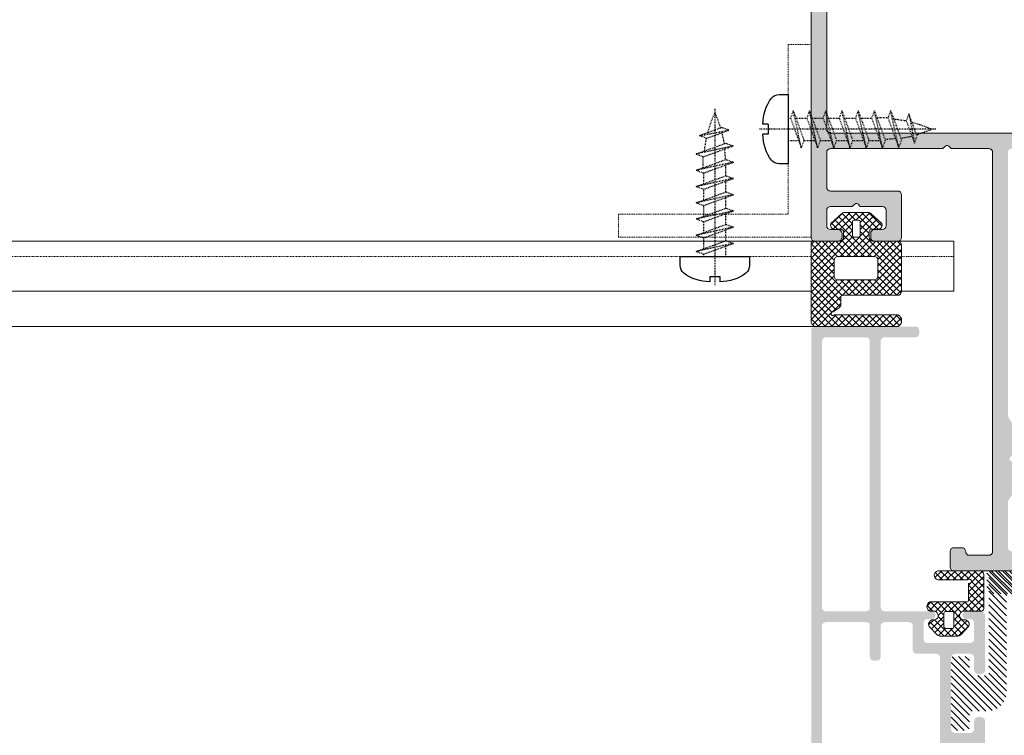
# Model space of a CAD drawing. Header units: millimetres. Extents: x -226731 to 126254, y -16359 to 60195.
# Tile 21 of 256: x -160491 to -160364, y 10538 to 10631. Entities that reach past the tile are written whole.
import ezdxf

# ---------------------------------------------------------------- set-up
doc = ezdxf.new("R2010")
doc.units = ezdxf.units.MM
doc.header["$LTSCALE"] = 0.1
doc.header["$MEASUREMENT"] = 0
doc.linetypes.add('CENTER', pattern=[2, 1.25, -0.25, 0.25, -0.25])
doc.linetypes.add('HIDDEN', pattern=[0.375, 0.25, -0.125])
for name, color, linetype, lineweight in [('01. Aluminium (Main Structure)', 6, 'Continuous', 5), ('0_CCE_ FF_SIDE WALL SPRINKLER', 6, 'Continuous', 0), ('3_Hatch', 8, 'Continuous', 0), ('SPRINKLER COVERAGE AREA', 1, 'Continuous', 9)]:
    doc.layers.add(name, color=color, linetype=linetype, lineweight=lineweight)
for name, color, linetype in [('CENTER LINE', 8, 'CENTER'), ('FIRE FIGHTING SERVICES', 5, 'Continuous'), ('HARDWARES', 7, 'Continuous')]:
    doc.layers.add(name, color=color, linetype=linetype)

# ---------------------------------------------------------------- blocks, each defined once
blk = doc.blocks.new('*U431')
at = {"layer": '3_Hatch'}
h = blk.add_hatch(color=8, dxfattribs=at)
h.dxf.hatch_style = 1
h.paths.add_polyline_path([(-4.22, 77.48), (-3.91, 77.79), (-3.91, 81.75), (-4.5, 82.78), (-4.5, 116.97), (-4.46, 117.16), (-4.35, 117.32), (-4.21, 117.43), (-4, 117.47), (4, 117.47), (4.19, 117.43), (4.35, 117.32), (4.46, 117.16), (4.52, 116.97), (4.52, 82.78), (3.89, 81.75), (3.89, 77.79), (4.21, 77.48), (4.3, 77.33), (4.3, 77.18), (4.21, 77.04), (3.89, 76.74), (3.89, 72.78), (4.52, 71.75), (4.52, 65.75), (4.46, 65.57), (4.35, 65.41), (4.19, 65.3), (4, 65.26), (-4, 65.26), (-4.21, 65.3), (-4.35, 65.41), (-4.46, 65.57), (-4.5, 65.75), (-4.5, 71.75), (-3.91, 72.78), (-3.91, 76.74), (-4.22, 77.04), (-4.28, 77.18), (-4.28, 77.33)], flags=16)
h.paths.add_polyline_path([(10.04, 65.44), (9.98, 65.26), (9.97, 65.08), (9.86, 64.91), (9.69, 64.8), (9.51, 64.77), (7, 64.77), (6.82, 64.8), (6.64, 64.91), (6.53, 65.08), (6.51, 65.26), (6.51, 116.97), (6.53, 117.16), (6.64, 117.32), (6.82, 117.43), (7, 117.47), (11.89, 117.47), (12.18, 117.78), (12.33, 117.87), (12.47, 117.87), (12.6, 117.78), (12.93, 117.47), (27.5, 117.47), (27.69, 117.43), (27.87, 117.32), (27.96, 117.16), (28, 116.97), (28, 112.48), (27.96, 112.27), (27.87, 112.11), (27.69, 112), (27.5, 111.96), (18.82, 111.96), (18.62, 111.93), (18.45, 111.82), (18.34, 111.65), (18.3, 111.45), (18.3, 105.98), (18.34, 105.78), (18.45, 105.6), (18.62, 105.51), (18.82, 105.47), (21.8, 105.47), (22, 105.51), (22.16, 105.6), (22.27, 105.78), (22.29, 105.98), (22.29, 106.46), (22.27, 106.66), (22.16, 106.81), (22, 106.92), (21.8, 106.97), (20.81, 106.97), (20.61, 107.01), (20.46, 107.12), (20.35, 107.26), (20.3, 107.47), (20.3, 109.46), (20.35, 109.66), (20.46, 109.81), (20.61, 109.92), (20.81, 109.97), (23.64, 109.97), (23.94, 110.28), (24.08, 110.35), (24.23, 110.35), (24.36, 110.28), (24.69, 109.97), (27.5, 109.97), (27.69, 109.92), (27.87, 109.81), (27.96, 109.66), (28, 109.46), (28, 107.47), (27.96, 107.26), (27.87, 107.12), (27.69, 107.01), (27.5, 106.97), (26.52, 106.97), (26.31, 106.92), (26.17, 106.81), (26.06, 106.66), (26, 106.46), (26, 105.98), (26.06, 105.78), (26.17, 105.6), (26.31, 105.51), (26.52, 105.47), (29.51, 105.47), (29.7, 105.51), (29.86, 105.6), (29.97, 105.78), (29.99, 105.98), (29.97, 200.47), (29.86, 200.65), (29.78, 200.7), (29.7, 200.76), (29.61, 200.77), (29.51, 200.78), (-29.51, 200.78), (-29.71, 200.76), (-29.86, 200.65), (-29.97, 200.47), (-30.01, 200.3), (-30.01, 105.98), (-29.97, 105.78), (-29.86, 105.6), (-29.71, 105.51), (-29.51, 105.47), (-26.5, 105.47), (-26.31, 105.51), (-26.15, 105.6), (-26.04, 105.78), (-26, 105.98), (-26, 106.46), (-26.04, 106.66), (-26.15, 106.81), (-26.31, 106.92), (-26.5, 106.97), (-27.52, 106.97), (-27.69, 107.01), (-27.87, 107.12), (-27.98, 107.26), (-28.01, 107.47), (-28.01, 109.46), (-27.98, 109.66), (-27.87, 109.81), (-27.69, 109.92), (-27.52, 109.97), (-24.69, 109.97), (-24.37, 110.28), (-24.25, 110.35), (-24.06, 110.35), (-23.94, 110.28), (-23.63, 109.97), (-20.81, 109.97), (-20.61, 109.92), (-20.44, 109.81), (-20.33, 109.66), (-20.3, 109.46), (-20.3, 107.47), (-20.33, 107.26), (-20.44, 107.12), (-20.61, 107.01), (-20.81, 106.97), (-21.82, 106.97), (-22.02, 106.92), (-22.16, 106.81), (-22.27, 106.66), (-22.31, 106.46), (-22.31, 105.98), (-22.27, 105.78), (-22.16, 105.6), (-22.02, 105.51), (-21.82, 105.47), (-18.8, 105.47), (-18.61, 105.51), (-18.45, 105.6), (-18.34, 105.78), (-18.3, 105.98), (-18.3, 111.45), (-18.34, 111.65), (-18.45, 111.82), (-18.61, 111.93), (-18.8, 111.96), (-27.52, 111.96), (-27.69, 112), (-27.87, 112.11), (-27.98, 112.27), (-28.01, 112.48), (-28.01, 116.97), (-27.98, 117.16), (-27.87, 117.32), (-27.69, 117.43), (-27.52, 117.47), (-12.93, 117.47), (-12.62, 117.78), (-12.49, 117.87), (-12.34, 117.87), (-12.18, 117.78), (-11.87, 117.47), (-7, 117.47), (-6.8, 117.43), (-6.66, 117.32), (-6.55, 117.16), (-6.51, 116.97), (-6.51, 65.26), (-6.55, 65.08), (-6.66, 64.91), (-6.8, 64.8), (-7, 64.77), (-9.51, 64.77), (-9.71, 64.8), (-9.86, 64.91), (-9.97, 65.08), (-10, 65.26), (-10.04, 65.44), (-10.15, 65.63), (-10.31, 65.74), (-10.5, 65.75), (-11.5, 65.75), (-11.7, 65.74), (-11.85, 65.63), (-11.96, 65.44), (-12.01, 65.26), (-12.01, 63.25), (-11.96, 63.07), (-11.85, 62.9), (-11.7, 62.79), (-11.5, 62.77), (-0.53, 62.77), (-0.2, 63.07), (-0.07, 63.14), (0.07, 63.14), (0.22, 63.07), (0.51, 62.77), (11.5, 62.77), (11.69, 62.79), (11.85, 62.9), (11.96, 63.07), (12.01, 63.25), (12.01, 65.26), (11.96, 65.44), (11.85, 65.63), (11.69, 65.74), (11.5, 65.75), (10.5, 65.75), (10.3, 65.74), (10.15, 65.63)])
h.paths.add_polyline_path([(28, 197.28), (27.96, 197.47), (27.87, 197.65), (27.69, 197.76), (27.5, 197.8), (-27.52, 197.8), (-27.69, 197.76), (-27.87, 197.65), (-27.98, 197.47), (-28.01, 197.28), (-28.01, 119.97), (-27.98, 119.77), (-27.87, 119.63), (-27.69, 119.52), (-27.52, 119.46), (27.5, 119.46), (27.69, 119.52), (27.87, 119.63), (27.96, 119.77), (28, 119.97)], flags=16)
h = blk.add_hatch(color=8, dxfattribs=at)
h.dxf.hatch_style = 1
h.paths.add_polyline_path([(28.61, 92.53), (28.61, 57.99), (28.57, 57.83), (28.46, 57.65), (28.28, 57.54), (28.1, 57.52), (22.9, 57.52), (22.7, 57.54), (22.54, 57.65), (22.44, 57.83), (22.41, 57.99), (22.41, 92.53), (22.44, 92.71), (22.54, 92.87), (22.7, 92.98), (22.9, 93.02), (28.1, 93.02), (28.28, 92.98), (28.46, 92.87), (28.57, 92.71)], flags=16)
h.paths.add_polyline_path([(22.41, 37.89), (22.35, 38.09), (22.24, 38.26), (22.1, 38.37), (21.9, 38.4), (21.49, 38.4), (21.31, 38.37), (21.15, 38.26), (21.04, 38.09), (21, 37.89), (21, 33.9), (20.95, 33.7), (20.84, 33.54), (20.69, 33.43), (20.49, 33.41), (13.79, 33.41), (13.61, 33.43), (13.45, 33.54), (13.34, 33.7), (13.3, 33.9), (13.3, 51.5), (13.34, 51.7), (13.45, 51.85), (13.61, 51.96), (13.79, 52.01), (16.35, 52.01), (16.54, 52.05), (16.7, 52.16), (16.81, 52.32), (16.85, 52.5), (16.85, 55.6), (16.87, 55.8), (16.98, 55.96), (17.16, 56.07), (17.36, 56.11), (20.49, 56.11), (20.69, 56.07), (20.84, 55.96), (20.95, 55.8), (21, 55.6), (21, 51.61), (21.04, 51.41), (21.15, 51.26), (21.31, 51.15), (21.49, 51.12), (21.9, 51.12), (22.1, 51.15), (22.24, 51.26), (22.35, 51.41), (22.41, 51.61), (22.41, 55.6), (22.44, 55.8), (22.54, 55.96), (22.7, 56.07), (22.9, 56.11), (28.1, 56.11), (28.28, 56.07), (28.46, 55.96), (28.57, 55.8), (28.61, 55.6), (28.61, 33.9), (28.57, 33.7), (28.46, 33.54), (28.28, 33.43), (28.1, 33.41), (22.9, 33.41), (22.7, 33.43), (22.54, 33.54), (22.44, 33.7), (22.41, 33.9)], flags=16)
h.paths.add_polyline_path([(12.2, 36.54), (11.89, 36.23), (11.89, 33.9), (11.85, 33.7), (11.74, 33.54), (11.58, 33.43), (11.38, 33.41), (9, 33.41), (8.8, 33.43), (8.65, 33.54), (8.54, 33.7), (8.49, 33.9), (8.49, 34.51), (8.45, 34.69), (8.34, 34.85), (8.18, 34.96), (8, 35), (7.79, 34.96), (7.63, 34.85), (7.52, 34.69), (7.48, 34.51), (7.48, 32.49), (7.52, 32.31), (7.63, 32.15), (7.79, 32.04), (8, 32), (28.5, 32), (28.7, 31.95), (28.85, 31.84), (28.96, 31.69), (29.01, 31.49), (29.01, 30.48), (29.05, 30.3), (29.14, 30.13), (29.3, 30.02), (29.51, 30.01), (29.69, 30.02), (29.85, 30.13), (29.96, 30.3), (30, 30.48), (30, 93.92), (29.96, 94.12), (29.85, 94.28), (29.69, 94.39), (29.51, 94.41), (16.5, 94.41), (16.3, 94.39), (16.15, 94.28), (16.04, 94.12), (15.99, 93.92), (15.99, 93.52), (16.04, 93.35), (16.15, 93.17), (16.3, 93.06), (16.5, 93.02), (20.49, 93.02), (20.69, 92.98), (20.84, 92.87), (20.95, 92.71), (21, 92.53), (21, 57.99), (20.95, 57.83), (20.84, 57.65), (20.69, 57.54), (20.49, 57.52), (14.42, 57.52), (14.25, 57.48), (14.16, 57.43), (14.07, 57.37), (14.01, 57.3), (13.96, 57.22), (13.94, 57.13), (13.92, 57.06), (13.92, 56.97), (13.94, 56.88), (13.96, 56.79), (14.01, 56.71), (14.07, 56.64), (14.16, 56.58), (14.25, 56.55), (14.36, 56.51), (14.95, 56.51), (15.15, 56.46), (15.29, 56.35), (15.4, 56.2), (15.44, 56), (15.44, 53.91), (15.4, 53.71), (15.29, 53.55), (15.15, 53.44), (14.95, 53.4), (9.38, 53.4), (9.2, 53.44), (9.04, 53.55), (8.93, 53.71), (8.89, 53.91), (8.89, 56), (8.93, 56.2), (9.04, 56.35), (9.2, 56.46), (9.38, 56.51), (9.92, 56.51), (10.12, 56.55), (10.26, 56.66), (10.37, 56.8), (10.43, 57.01), (10.37, 57.21), (10.26, 57.35), (10.12, 57.46), (9.92, 57.52), (8, 57.52), (7.79, 57.46), (7.63, 57.35), (7.52, 57.21), (7.48, 57.01), (7.48, 49.91), (7.52, 49.71), (7.63, 49.54), (7.79, 49.43), (8, 49.4), (8.38, 49.4), (8.58, 49.43), (8.76, 49.54), (8.84, 49.71), (8.89, 49.91), (8.89, 51.5), (8.93, 51.7), (9.04, 51.85), (9.2, 51.96), (9.38, 52.01), (11.38, 52.01), (11.58, 51.96), (11.74, 51.85), (11.85, 51.7), (11.89, 51.5), (11.89, 42.24), (11.85, 42.06), (11.74, 41.9), (11.58, 41.79), (11.38, 41.73), (9.38, 41.73), (9.2, 41.79), (9.04, 41.9), (8.93, 42.06), (8.89, 42.24), (8.89, 43.3), (8.84, 43.49), (8.76, 43.65), (8.58, 43.76), (8.38, 43.8), (8, 43.8), (7.79, 43.76), (7.63, 43.65), (7.52, 43.49), (7.48, 43.3), (7.48, 38.99), (7.5, 38.86), (7.54, 38.77), (7.59, 38.69), (7.65, 38.64), (7.7, 38.59), (7.78, 38.55), (7.85, 38.51), (7.92, 38.49), (8, 38.49), (8.09, 38.49), (8.16, 38.53), (8.23, 38.57), (8.31, 38.6), (8.36, 38.68), (8.42, 38.75), (8.49, 38.99), (8.49, 39.59), (8.54, 39.79), (8.65, 39.96), (8.8, 40.07), (9, 40.09), (11.38, 40.09), (11.58, 40.07), (11.74, 39.96), (11.85, 39.79), (11.89, 39.59), (11.89, 37.27), (12.2, 36.96), (12.29, 36.83), (12.29, 36.66)])
h = blk.add_hatch(dxfattribs=at)
h.set_pattern_fill('ANSI31', color=8, scale=5)
h.set_pattern_definition([(45, (-26191.7542, -15010.3187), (-0.441941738, 0.441941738), [])])
h.paths.add_polyline_path([(-9.5, 44.17), (-9.48, 44.32), (-9.39, 44.47), (-9.26, 44.54), (-9.11, 44.58), (-7.19, 44.58), (-7.06, 44.58), (-6.81, 44.59), (-6.57, 44.65), (-6.33, 44.72), (-6.11, 44.81), (-5.89, 44.92), (-5.69, 45.07), (-5.51, 45.22), (-5.34, 45.38), (-5.2, 45.58), (-5.05, 45.76), (-4.94, 45.98), (-4.85, 46.2), (-4.78, 46.44), (-4.72, 46.68), (-4.7, 46.94), (-4.69, 47.06), (-4.69, 59.37), (-4.67, 59.54), (-4.58, 59.66), (-4.45, 59.76), (-4.3, 59.77), (6.87, 59.77), (7.02, 59.81), (7.15, 59.9), (7.22, 60.03), (7.26, 60.19), (7.26, 62.39), (7.22, 62.53), (7.15, 62.66), (7.02, 62.75), (6.87, 62.77), (-6.61, 62.77), (-6.75, 62.75), (-6.88, 62.66), (-6.97, 62.53), (-6.99, 62.39), (-6.99, 49.57), (-7.03, 49.42), (-7.1, 49.28), (-7.25, 49.2), (-7.39, 49.17), (-9.11, 49.17), (-9.26, 49.2), (-9.39, 49.28), (-9.48, 49.42), (-9.5, 49.57), (-9.5, 51.29), (-9.51, 51.43), (-9.6, 51.56), (-9.73, 51.65), (-9.9, 51.67), (-11.49, 51.67), (-11.65, 51.65), (-11.78, 51.56), (-11.87, 51.43), (-11.89, 51.29), (-11.89, 42.45), (-11.87, 42.31), (-11.78, 42.2), (-11.65, 42.11), (-11.49, 42.07), (-9.9, 42.07), (-9.73, 42.11), (-9.6, 42.2), (-9.51, 42.31), (-9.5, 42.45)])
h = blk.add_hatch(dxfattribs=at)
h.set_pattern_fill('ANSI31', color=8, scale=5)
h.set_pattern_definition([(45, (-26191.7542, -14950.54475), (-0.441941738, 0.441941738), [])])
h.paths.add_polyline_path([(9.48, 44.32), (9.5, 44.17), (9.5, 42.45), (9.51, 42.31), (9.6, 42.2), (9.73, 42.11), (9.9, 42.07), (11.49, 42.07), (11.65, 42.11), (11.78, 42.2), (11.87, 42.31), (11.89, 42.45), (11.89, 51.29), (11.87, 51.43), (11.78, 51.56), (11.65, 51.65), (11.49, 51.67), (9.9, 51.67), (9.73, 51.65), (9.6, 51.56), (9.51, 51.43), (9.5, 51.29), (9.5, 49.57), (9.48, 49.42), (9.39, 49.28), (9.26, 49.2), (9.11, 49.17), (7.39, 49.17), (7.25, 49.2), (7.1, 49.28), (7.03, 49.42), (6.99, 49.57), (6.99, 62.39), (6.97, 62.53), (6.88, 62.66), (6.75, 62.75), (6.61, 62.77), (-6.87, 62.77), (-7.02, 62.75), (-7.15, 62.66), (-7.22, 62.53), (-7.26, 62.39), (-7.26, 60.19), (-7.22, 60.03), (-7.15, 59.9), (-7.02, 59.81), (-6.87, 59.77), (4.3, 59.77), (4.45, 59.76), (4.58, 59.66), (4.67, 59.54), (4.69, 59.37), (4.69, 47.06), (4.7, 46.94), (4.72, 46.68), (4.78, 46.44), (4.85, 46.2), (4.94, 45.98), (5.05, 45.76), (5.2, 45.58), (5.34, 45.38), (5.51, 45.22), (5.69, 45.07), (5.89, 44.92), (6.11, 44.81), (6.33, 44.72), (6.57, 44.65), (6.81, 44.59), (7.06, 44.58), (7.19, 44.58), (9.11, 44.58), (9.26, 44.54), (9.39, 44.47)])
at = {"layer": '01. Aluminium (Main Structure)', "color": 8, "linetype": 'ByBlock'}
for p, q in [((29.99, 200.3), (29.99, 105.98)), ((28, 197.28), (28, 119.97)), ((28, 119.97), (27.96, 119.77)), ((27.5, 119.46), (-27.52, 119.46)), ((27.69, 119.52), (27.5, 119.46)), ((27.87, 119.63), (27.69, 119.52)), ((27.96, 119.77), (27.87, 119.63)), ((6.64, 117.32), (6.82, 117.43)), ((6.82, 117.43), (7, 117.47)), ((7, 117.47), (11.89, 117.47)), ((11.89, 117.47), (12.18, 117.78)), ((12.18, 117.78), (12.33, 117.87)), ((12.33, 117.87), (12.47, 117.87)), ((12.47, 117.87), (12.6, 117.78)), ((12.6, 117.78), (12.93, 117.47)), ((12.93, 117.47), (27.5, 117.47)), ((27.5, 117.47), (27.69, 117.43)), ((27.69, 117.43), (27.87, 117.32)), ((6.51, 116.97), (6.53, 117.16)), ((6.51, 65.26), (6.51, 116.97)), ((6.53, 117.16), (6.64, 117.32)), ((27.87, 117.32), (27.96, 117.16)), ((27.96, 117.16), (28, 116.97)), ((28, 116.97), (28, 112.48)), ((27.96, 112.27), (27.87, 112.11)), ((28, 112.48), (27.96, 112.27)), ((18.3, 111.45), (18.34, 111.65)), ((18.3, 111.45), (18.3, 105.98)), ((18.34, 111.65), (18.45, 111.82)), ((18.45, 111.82), (18.62, 111.93)), ((18.62, 111.93), (18.82, 111.96)), ((27.5, 111.96), (18.82, 111.96)), ((27.69, 112), (27.5, 111.96)), ((27.87, 112.11), (27.69, 112)), ((20.35, 109.66), (20.46, 109.81)), ((20.46, 109.81), (20.61, 109.92)), ((20.61, 109.92), (20.81, 109.97)), ((20.81, 109.97), (23.64, 109.97)), ((23.64, 109.97), (23.94, 110.28)), ((23.94, 110.28), (24.08, 110.35)), ((24.08, 110.35), (24.23, 110.35)), ((24.23, 110.35), (24.36, 110.28)), ((24.36, 110.28), (24.69, 109.97)), ((24.69, 109.97), (27.5, 109.97)), ((27.5, 109.97), (27.69, 109.92)), ((27.69, 109.92), (27.87, 109.81)), ((27.87, 109.81), (27.96, 109.66)), ((20.3, 109.46), (20.35, 109.66)), ((20.3, 107.47), (20.3, 109.46)), ((27.96, 109.66), (28, 109.46)), ((28, 109.46), (28, 107.47)), ((20.35, 107.26), (20.3, 107.47)), ((20.46, 107.12), (20.35, 107.26)), ((27.96, 107.26), (27.87, 107.12)), ((28, 107.47), (27.96, 107.26)), ((18.34, 105.78), (18.3, 105.98)), ((20.61, 107.01), (20.46, 107.12)), ((20.81, 106.97), (20.61, 107.01)), ((21.8, 106.97), (20.81, 106.97)), ((21.8, 106.97), (22, 106.92)), ((22, 106.92), (22.16, 106.81)), ((22.16, 106.81), (22.27, 106.66)), ((22.27, 106.66), (22.29, 106.46)), ((22.29, 105.98), (22.27, 105.78)), ((22.29, 106.46), (22.29, 105.98)), ((26, 106.46), (26.06, 106.66)), ((26, 106.46), (26, 105.98)), ((26.06, 105.78), (26, 105.98)), ((26.06, 106.66), (26.17, 106.81)), ((26.17, 106.81), (26.31, 106.92)), ((26.31, 106.92), (26.52, 106.97)), ((27.5, 106.97), (26.52, 106.97)), ((27.69, 107.01), (27.5, 106.97)), ((27.87, 107.12), (27.69, 107.01)), ((29.99, 105.98), (29.97, 105.78)), ((18.45, 105.6), (18.34, 105.78)), ((18.62, 105.51), (18.45, 105.6)), ((18.82, 105.47), (18.62, 105.51)), ((18.82, 105.47), (21.8, 105.47)), ((22, 105.51), (21.8, 105.47)), ((22.16, 105.6), (22, 105.51)), ((22.27, 105.78), (22.16, 105.6)), ((26.17, 105.6), (26.06, 105.78)), ((26.31, 105.51), (26.17, 105.6)), ((26.52, 105.47), (26.31, 105.51)), ((26.52, 105.47), (29.51, 105.47)), ((29.7, 105.51), (29.51, 105.47)), ((29.86, 105.6), (29.7, 105.51)), ((29.97, 105.78), (29.86, 105.6)), ((6.53, 65.08), (6.51, 65.26)), ((6.64, 64.91), (6.53, 65.08)), ((9.97, 65.08), (9.86, 64.91)), ((9.98, 65.26), (9.97, 65.08)), ((9.98, 65.26), (10.04, 65.44)), ((10.04, 65.44), (10.15, 65.63)), ((10.15, 65.63), (10.3, 65.74)), ((10.3, 65.74), (10.5, 65.75)), ((10.5, 65.75), (11.5, 65.75)), ((11.5, 65.75), (11.69, 65.74)), ((11.69, 65.74), (11.85, 65.63)), ((11.85, 65.63), (11.96, 65.44)), ((11.96, 65.44), (12.01, 65.26)), ((12.01, 65.26), (12.01, 63.25)), ((6.82, 64.8), (6.64, 64.91)), ((7, 64.77), (6.82, 64.8)), ((9.51, 64.77), (7, 64.77)), ((9.69, 64.8), (9.51, 64.77)), ((9.86, 64.91), (9.69, 64.8)), ((0.51, 62.77), (11.5, 62.77)), ((11.69, 62.79), (11.5, 62.77)), ((11.85, 62.9), (11.69, 62.79)), ((11.96, 63.07), (11.85, 62.9)), ((12.01, 63.25), (11.96, 63.07))]:
    blk.add_line(p, q, dxfattribs=at)
at = {"layer": '3_Hatch', "color": 8, "linetype": 'HIDDEN', "ltscale": 5}
for p, q in [((29.99, 130.97), (32.99, 130.97)), ((29.99, 105.97), (29.99, 130.97)), ((32.99, 108.97), (32.99, 130.97)), ((54.99, 108.97), (32.99, 108.97)), ((54.99, 105.97), (54.99, 108.97)), ((54.99, 105.97), (29.99, 105.97)), ((11.51, 103.48), (18.29, 103.48)), ((21.74, 103.48), (26.63, 103.48))]:
    blk.add_line(p, q, dxfattribs=at)
at = {"layer": '3_Hatch', "color": 8, "linetype": 'Continuous'}
for p, q in [((20.83, 107.43), (22.59, 109.19)), ((21.28, 106.99), (23.49, 109.2)), ((23.66, 106.98), (21.92, 108.72)), ((22.18, 107.01), (24.37, 109.2)), ((23.66, 107.87), (22.4, 109.13)), ((24.21, 108.2), (23.2, 109.2)), ((26.27, 107.02), (24.09, 109.2)), ((24.25, 108.2), (25.26, 109.2)), ((24.66, 107.72), (26.01, 109.07)), ((24.66, 106.84), (26.47, 108.65)), ((27.15, 107.03), (24.97, 109.2)), ((27.49, 107.57), (25.95, 109.11)), ((21.85, 107.02), (21, 107.88)), ((26.26, 103.49), (21.46, 108.3)), ((22.2, 103.49), (26.93, 108.23)), ((22.5, 106.44), (23.66, 107.6)), ((25.8, 106.61), (24.66, 107.75)), ((26.61, 107.02), (27.39, 107.8)), ((18.29, 101.35), (23.66, 106.72)), ((18.29, 100.47), (23.83, 106.01)), ((25.38, 103.49), (22.5, 106.38)), ((23.08, 103.49), (25.82, 106.23)), ((30.03, 100.61), (24.59, 106.05)), ((30.03, 101.5), (24.66, 106.87)), ((18.29, 104.89), (18.87, 105.47)), ((18.29, 104), (19.76, 105.47)), ((18.29, 103.12), (20.64, 105.47)), ((18.29, 102.23), (21.52, 105.47)), ((21.35, 102.22), (18.35, 105.22)), ((21.36, 103.1), (18.98, 105.47)), ((21.84, 103.49), (19.86, 105.47)), ((22.73, 103.49), (20.75, 105.47)), ((23.61, 103.49), (21.63, 105.47)), ((24.5, 103.49), (22.36, 105.63)), ((23.96, 103.49), (26.03, 105.56)), ((24.85, 103.49), (26.83, 105.47)), ((25.73, 103.49), (27.71, 105.47)), ((26.61, 103.49), (28.59, 105.47)), ((30.03, 102.38), (26.94, 105.47)), ((27.02, 103.02), (29.48, 105.47)), ((27.03, 102.14), (30.03, 105.14)), ((30.03, 103.27), (27.82, 105.47)), ((30.03, 104.15), (28.7, 105.47)), ((30.03, 105.03), (29.59, 105.47)), ((21.35, 101.34), (18.29, 104.4)), ((23.36, 98.45), (18.29, 103.52)), ((25.1, 98.45), (30.03, 103.37)), ((27.03, 101.25), (30.03, 104.25)), ((18.29, 99.58), (21.35, 102.64)), ((22.47, 98.45), (18.29, 102.63)), ((25.99, 98.44), (30.03, 102.48)), ((30.03, 99.73), (27.03, 102.73)), ((21.59, 98.45), (18.29, 101.75)), ((20.7, 98.45), (18.29, 100.86)), ((18.33, 98.74), (21.35, 101.76)), ((18.92, 98.45), (21.35, 100.88)), ((26.17, 97.74), (30.03, 101.6)), ((30.03, 98.85), (27.03, 101.85)), ((30.03, 97.96), (27.03, 100.96)), ((19.82, 98.45), (18.29, 99.98)), ((19.8, 98.45), (21.79, 100.44)), ((20.68, 98.45), (22.67, 100.44)), ((21.57, 98.45), (23.56, 100.44)), ((24.24, 98.45), (22.25, 100.44)), ((22.45, 98.45), (24.44, 100.44)), ((25.12, 98.45), (23.13, 100.44)), ((23.34, 98.45), (25.33, 100.44)), ((26.01, 98.44), (24.02, 100.44)), ((24.22, 98.45), (26.21, 100.44)), ((30.03, 95.31), (24.9, 100.44)), ((30.03, 96.2), (25.79, 100.44)), ((26.26, 96.95), (30.03, 100.72)), ((30.03, 97.08), (26.65, 100.45)), ((26.77, 96.58), (30.03, 99.83)), ((18.94, 98.45), (18.29, 99.1)), ((29.83, 94.62), (26.17, 98.29)), ((27.34, 96.26), (30.03, 98.95)), ((27.26, 96.31), (26.17, 97.4)), ((26.37, 94.41), (30.03, 98.06)), ((27.26, 94.41), (30.03, 97.18)), ((18.29, 95.16), (19.03, 95.91)), ((18.55, 94.55), (19.92, 95.91)), ((20.32, 94.41), (18.82, 95.91)), ((19.3, 94.41), (20.8, 95.91)), ((21.2, 94.41), (19.7, 95.91)), ((20.19, 94.41), (21.69, 95.91)), ((22.09, 94.41), (20.59, 95.91)), ((21.07, 94.41), (22.57, 95.91)), ((22.97, 94.41), (21.47, 95.91)), ((21.95, 94.41), (23.45, 95.91)), ((23.85, 94.41), (22.35, 95.91)), ((22.84, 94.41), (24.34, 95.91)), ((24.74, 94.41), (23.24, 95.91)), ((23.72, 94.41), (25.22, 95.91)), ((25.62, 94.41), (24.12, 95.91)), ((24.61, 94.41), (26.11, 95.91)), ((26.51, 94.41), (25.01, 95.91)), ((25.49, 94.41), (26.98, 95.91)), ((27.39, 94.41), (25.89, 95.91)), ((28.27, 94.41), (26.77, 95.91)), ((29.16, 94.41), (27.4, 96.17)), ((28.14, 94.41), (30.03, 96.3)), ((19.43, 94.41), (18.35, 95.49)), ((29.02, 94.41), (30.03, 95.41)), ((7.64, 61.53), (8.88, 62.77)), ((7.64, 60.65), (9.76, 62.77)), ((7.67, 62.45), (7.96, 62.74)), ((9.24, 61.3), (7.85, 62.68)), ((9.85, 61.57), (8.65, 62.77)), ((10.73, 61.57), (9.53, 62.77)), ((9.55, 61.68), (10.64, 62.77)), ((10.33, 61.57), (11.53, 62.77)), ((11.61, 61.57), (10.41, 62.77)), ((11.21, 61.57), (12.41, 62.77)), ((12.5, 61.57), (11.3, 62.77)), ((12.1, 61.57), (13.3, 62.77)), ((13.38, 61.57), (12.18, 62.77)), ((12.98, 61.57), (13.94, 62.53)), ((13.97, 61.87), (13.07, 62.77)), ((9.64, 60.01), (7.64, 62.01)), ((7.64, 59.77), (9.23, 61.35)), ((9.64, 59.13), (7.64, 61.13)), ((7.64, 58.88), (9.64, 60.88)), ((10.37, 57.52), (7.64, 60.25)), ((7.64, 58), (9.64, 60)), ((9.64, 60.9), (9.41, 61.12)), ((9.48, 57.52), (7.64, 59.36)), ((8.04, 57.52), (9.64, 59.12)), ((8.92, 57.52), (10.12, 58.72)), ((9.61, 55.55), (12.78, 58.72)), ((9.81, 57.52), (11.01, 58.72)), ((11.51, 57.26), (10.05, 58.72)), ((10.56, 57.39), (11.89, 58.72)), ((12.17, 57.48), (10.94, 58.72)), ((13.55, 56.98), (11.82, 58.72)), ((12.42, 57.48), (13.66, 58.72)), ((13.92, 57.5), (12.7, 58.72)), ((12.81, 56.99), (14.54, 58.72)), ((14.73, 57.58), (13.59, 58.72)), ((15.01, 58.17), (14.47, 58.72)), ((8.6, 57.52), (7.64, 58.48)), ((14.23, 57.52), (14.99, 58.28)), ((11.83, 54.29), (9.8, 56.32)), ((10.04, 55.09), (11.51, 56.57)), ((11.51, 55.49), (10.52, 56.48)), ((11.51, 56.37), (10.72, 57.16)), ((11.88, 54.29), (14.01, 56.42)), ((12.77, 54.29), (14.66, 56.18)), ((12.81, 56.1), (13.56, 56.85)), ((14.42, 55.23), (12.81, 56.84)), ((14.79, 55.75), (14.12, 56.42)), ((10.91, 54.32), (9.55, 55.68)), ((10.47, 54.64), (11.51, 55.69)), ((11.01, 54.3), (12, 55.29)), ((12.71, 54.29), (11.71, 55.29)), ((13.53, 54.36), (12.6, 55.29)), ((13.99, 54.78), (12.81, 55.96))]:
    blk.add_line(p, q, dxfattribs=at)
at = {"layer": '3_Hatch', "color": 8}
for p, q in [((20.86, 107.75), (22.29, 109.07)), ((22.74, 109.2), (25.57, 109.2)), ((26.02, 109.07), (27.45, 107.75)), ((23.66, 108), (23.66, 106.2)), ((24.46, 108.2), (23.86, 108.2)), ((24.66, 106.2), (24.66, 108)), ((22.07, 107.02), (21.57, 107.02)), ((22.5, 105.95), (22.5, 106.5)), ((23.86, 106), (24.46, 106)), ((25.82, 106.5), (25.82, 105.95)), ((26.74, 107.02), (26.24, 107.02)), ((11.51, 105.47), (19.87, 105.47)), ((11.51, 105.47), (11.51, 98.97)), ((18.29, 98.95), (18.29, 104.97)), ((18.79, 105.47), (22.09, 105.47)), ((26.22, 105.47), (29.79, 105.47)), ((28.4, 105.47), (1009.98, 105.47)), ((30.03, 105.22), (30.03, 94.94)), ((26.53, 103.49), (21.85, 103.49)), ((21.35, 102.99), (21.35, 100.94)), ((27.03, 100.94), (27.03, 102.99)), ((21.85, 100.44), (26.53, 100.44)), ((11.51, 98.97), (18.29, 98.97)), ((25.97, 98.45), (18.79, 98.45)), ((26.17, 97.23), (26.17, 98.25)), ((30.03, 98.97), (1009.98, 98.97)), ((18.75, 95.91), (26.98, 95.91)), ((27.17, 96.32), (26.4, 96.81)), ((29.46, 94.41), (18.75, 94.41)), ((29.51, 94.41), (1009.98, 94.41)), ((8.14, 62.77), (13.59, 62.77)), ((7.64, 57.8), (7.64, 62.27)), ((13.59, 61.57), (9.73, 61.57)), ((9.64, 61), (9.64, 58.87)), ((9.75, 58.72), (14.62, 58.72)), ((10.37, 57.52), (8.02, 57.52)), ((12.61, 57.48), (11.71, 57.48)), ((14.62, 57.52), (13.95, 57.52)), ((9.97, 56.42), (10.35, 56.42)), ((11.51, 57.28), (11.51, 55.49)), ((12.81, 55.49), (12.81, 57.28)), ((13.98, 56.42), (14.36, 56.42)), ((10.57, 54.52), (9.62, 55.54)), ((11.71, 55.29), (12.61, 55.29)), ((14.7, 55.54), (13.66, 54.43)), ((13.21, 54.29), (11.14, 54.29))]:
    blk.add_line(p, q, dxfattribs=at)
at = {"layer": '3_Hatch', "color": 8, "linetype": 'HIDDEN'}
blk.add_line((30.03, 103.48), (1009.98, 103.48), dxfattribs=at)
at = {"layer": '3_Hatch', "color": 8}
for centre, radius, start, end in [((22.74, 108.4), 0.8, 90.0001, 124.0993), ((25.57, 108.4), 0.8, 55.9007, 90), ((21.37, 107.54), 0.553, 157.0553, 290.8747), ((23.86, 108), 0.2, 90, 180), ((24.46, 108), 0.2, 360, 90), ((26.94, 107.54), 0.553, 249.1254, 22.9447), ((22.1, 106.61), 0.411, 345.1294, 93.8472), ((21.96, 105.99), 0.533, 284.2078, 355.4538), ((23.86, 106.2), 0.2, 180, 270), ((24.46, 106.2), 0.2, 270, 0), ((26.21, 106.61), 0.41, 85.8157, 195.2748), ((26.35, 105.99), 0.533, 184.5462, 255.7922), ((18.79, 104.97), 0.5, 90.0022, 180), ((29.78, 105.22), 0.25, 0, 86.9111), ((21.85, 102.99), 0.5, 90, 180), ((26.53, 102.99), 0.5, 0, 90), ((21.85, 100.94), 0.5, 180, 270), ((26.53, 100.94), 0.5, 270, 0), ((18.79, 98.95), 0.5, 180, 270), ((25.97, 98.25), 0.2, 0.0142, 90), ((26.67, 97.23), 0.5, 180, 237.697), ((19.13, 95.16), 0.841, 116.8773, 243.1351), ((27.17, 96.07), 0.25, 220.6722, 90), ((29.26, 95.19), 0.8, 283.859, 342.2293), ((8.14, 62.27), 0.5, 90, 180), ((13.43, 62.17), 0.621, 284.9636, 75.0517), ((9.51, 61.39), 0.287, 38.635, 288.09), ((9.44, 61), 0.2, 0, 37.0365), ((9.84, 58.9), 0.2, 187.0702, 243.974), ((14.37, 58.12), 0.65, 292.6094, 67.3906), ((8.01, 57.91), 0.389, 195.6548, 270.5388), ((10.08, 56.88), 0.703, 9.1535, 65.3518), ((11.71, 57.28), 0.2, 90.0049, 180), ((12.61, 57.28), 0.2, 0.005, 90), ((14.25, 56.88), 0.703, 114.6482, 170.8465), ((10.23, 55.76), 0.703, 111.438, 167.6363), ((10.25, 56.93), 0.527, 280.8396, 6.0555), ((14.08, 56.93), 0.527, 173.9445, 259.1604), ((14.1, 55.76), 0.703, 12.3637, 68.562), ((10.06, 55.83), 0.524, 170.5977, 213.7552), ((11.71, 55.49), 0.2, 180.0048, 270), ((12.61, 55.49), 0.2, 270.0051, 0), ((14.27, 55.83), 0.524, 326.2448, 9.4023), ((11.13, 55.06), 0.769, 224.2645, 270.9894), ((13.21, 55.09), 0.8, 270.0013, 304.0993)]:
    blk.add_arc(centre, radius, start, end, dxfattribs=at)
at = {"layer": 'CENTER LINE', "color": 8, "linetype": 'CENTER'}
for p, q in [((42.49, 122.61), (42.49, 99.71)), ((13.86, 119.97), (36.76, 119.97))]:
    blk.add_line(p, q, dxfattribs=at)
at = {"layer": 'HARDWARES', "color": 8}
for p, q in [((32.99, 124.46), (32.99, 115.48)), ((33.81, 124.46), (32.99, 124.46)), ((46.98, 103.48), (38, 103.48)), ((46.98, 102.66), (46.98, 103.48))]:
    blk.add_line(p, q, dxfattribs=at)
at = {"layer": 'HARDWARES', "color": 8, "linetype": 'Continuous'}
for p, q in [((32.99, 124.46), (32.99, 115.48)), ((34.14, 124.46), (32.99, 124.46)), ((35.6, 120.63), (36.26, 120.63)), ((35.6, 120.63), (35.6, 119.31)), ((35.6, 119.31), (36.26, 119.31)), ((32.99, 115.48), (34.14, 115.48)), ((38, 103.48), (38, 102.33)), ((46.98, 103.48), (38, 103.48)), ((46.98, 102.33), (46.98, 103.48)), ((43.15, 100.87), (41.83, 100.87)), ((41.83, 100.87), (41.83, 100.21)), ((43.15, 100.87), (43.15, 100.21))]:
    blk.add_line(p, q, dxfattribs=at)
at = {"layer": 'HARDWARES', "color": 8, "linetype": 'HIDDEN'}
for p, q in [((16.29, 119.07), (17.34, 121.96)), ((17.34, 121.96), (16.62, 118.16)), ((17.68, 121.05), (17.34, 121.96)), ((23.58, 121.41), (22.17, 121.41)), ((25.68, 121.41), (24.27, 121.41)), ((27.78, 121.41), (26.38, 121.41)), ((29.88, 121.41), (28.48, 121.41)), ((31.98, 121.41), (30.58, 121.41)), ((32.99, 121.41), (32.68, 121.41)), ((17.68, 121.05), (16.62, 118.16)), ((40.68, 119.85), (41.59, 120.18)), ((41.59, 120.18), (44.48, 119.13)), ((16.62, 118.16), (16.29, 119.07)), ((43.57, 118.79), (40.68, 119.85)), ((44.48, 119.13), (40.68, 119.85)), ((43.57, 118.79), (44.48, 119.13)), ((22.53, 118.53), (21.12, 118.53)), ((24.63, 118.53), (23.23, 118.53)), ((26.73, 118.53), (25.33, 118.53)), ((28.83, 118.53), (27.43, 118.53)), ((30.94, 118.53), (29.53, 118.53)), ((41.05, 113.94), (41.05, 115.35)), ((43.93, 112.89), (43.93, 114.3)), ((41.05, 111.84), (41.05, 113.24)), ((41.05, 109.74), (41.05, 111.14)), ((43.93, 110.79), (43.93, 112.2)), ((43.93, 108.69), (43.93, 110.09)), ((41.05, 107.64), (41.05, 109.04)), ((43.93, 106.59), (43.93, 107.99)), ((41.05, 105.53), (41.05, 106.94)), ((43.93, 104.49), (43.93, 105.89)), ((43.93, 103.48), (43.93, 103.79))]:
    blk.add_line(p, q, dxfattribs=at)
for points in [[(19.71, 122.4), (20.06, 121.44), (18.66, 117.6), (19.71, 122.4), (18.31, 118.56), (18.66, 117.6)], [(21.82, 122.37), (22.17, 121.41), (20.77, 117.57), (21.82, 122.37), (20.42, 118.53), (20.77, 117.57)], [(23.92, 122.37), (24.27, 121.41), (22.88, 117.57), (23.92, 122.37), (22.53, 118.53), (22.88, 117.57)], [(26.03, 122.37), (26.38, 121.41), (24.98, 117.57), (26.03, 122.37), (24.63, 118.53), (24.98, 117.57)], [(28.13, 122.37), (28.48, 121.41), (27.08, 117.57), (28.13, 122.37), (26.73, 118.53), (27.08, 117.57)], [(30.23, 122.37), (30.58, 121.41), (29.18, 117.57), (30.23, 122.37), (28.83, 118.53), (29.18, 117.57)], [(32.33, 122.37), (32.68, 121.41), (31.29, 117.57), (32.33, 122.37), (30.94, 118.53), (31.29, 117.57)], [(32.99, 118.53), (31.64, 118.53)], [(44.92, 116.76), (43.96, 116.41), (40.12, 117.81), (44.92, 116.76), (41.08, 118.16), (40.12, 117.81)], [(44.89, 114.65), (43.93, 114.3), (40.09, 115.7), (44.89, 114.65), (41.05, 116.05), (40.09, 115.7)], [(44.89, 112.55), (43.93, 112.2), (40.09, 113.59), (44.89, 112.55), (41.05, 113.94), (40.09, 113.59)], [(44.89, 110.44), (43.93, 110.09), (40.09, 111.49), (44.89, 110.44), (41.05, 111.84), (40.09, 111.49)], [(44.89, 108.34), (43.93, 107.99), (40.09, 109.39), (44.89, 108.34), (41.05, 109.74), (40.09, 109.39)], [(44.89, 106.24), (43.93, 105.89), (40.09, 107.29), (44.89, 106.24), (41.05, 107.64), (40.09, 107.29)], [(44.89, 104.14), (43.93, 103.79), (40.09, 105.18), (44.89, 104.14), (41.05, 105.53), (40.09, 105.18)], [(41.05, 103.48), (41.05, 104.83)]]:
    blk.add_lwpolyline(points, dxfattribs=at)
at = {"layer": 'HARDWARES', "color": 8, "linetype": 'Continuous'}
for centre, radius, start, end in [((34.14, 123.09), 1.37, 41.7376, 90), ((30.69, 120.68), 5.57, 359.5407, 36.6338), ((30.69, 119.27), 5.57, 323.3662, 0.4593), ((34.14, 116.85), 1.37, 270, 318.2624), ((39.37, 102.33), 1.37, 180, 228.2624), ((45.61, 102.33), 1.37, 311.7376, 0), ((41.78, 105.78), 5.57, 233.3662, 270.4593), ((43.2, 105.78), 5.57, 269.5407, 306.6338)]:
    blk.add_arc(centre, radius, start, end, dxfattribs=at)
at = {"layer": 'HARDWARES', "color": 8, "linetype": 'HIDDEN'}
for centre, start, end in [((21.18, 104.62), 96.3185, 102.0332), ((21.19, 104.71), 88.9416, 93.9039), ((57.84, 115.29), 156.0565, 163.3069), ((27.14, 115.29), 14.5757, 23.9435), ((21.18, 104.62), 104.5757, 113.9435), ((21.18, 135.32), 246.0565, 253.3069), ((21.18, 135.32), 255.4378, 260.4205), ((21.19, 135.41), 262.7074, 267.492), ((57.84, 115.29), 165.4378, 170.4205), ((27.14, 115.29), 6.3185, 12.0332), ((57.92, 115.28), 172.7074, 177.492), ((27.23, 115.28), 358.9416, 3.9039)]:
    blk.add_arc(centre, 16.79, start, end, dxfattribs=at)
blk = doc.blocks.new('A$C2AD535C3')
at = {"layer": 'SPRINKLER COVERAGE AREA', "color": 1}
blk.add_circle((0, 0), 2500, dxfattribs=at)
blk = doc.blocks.new('G$C3584CA52')
at = {"layer": '0_CCE_ FF_SIDE WALL SPRINKLER', "color": 240, "xscale": -0.6, "yscale": 0.6, "zscale": 0.6}
blk.add_blockref('A$C2AD535C3', (2806.02, -9259), dxfattribs=at)

msp = doc.modelspace()

# ---------------------------------------------------------------- block references
at = {"layer": '3_Hatch', "color": 8, "xscale": -1}
msp.add_blockref('*U431', (-160358.68, 10497.02), dxfattribs=at)
at = {"layer": 'FIRE FIGHTING SERVICES'}
msp.add_blockref('G$C3584CA52', (-163018.33, 21220.5), dxfattribs=at)

doc.saveas('drawing.dxf')
